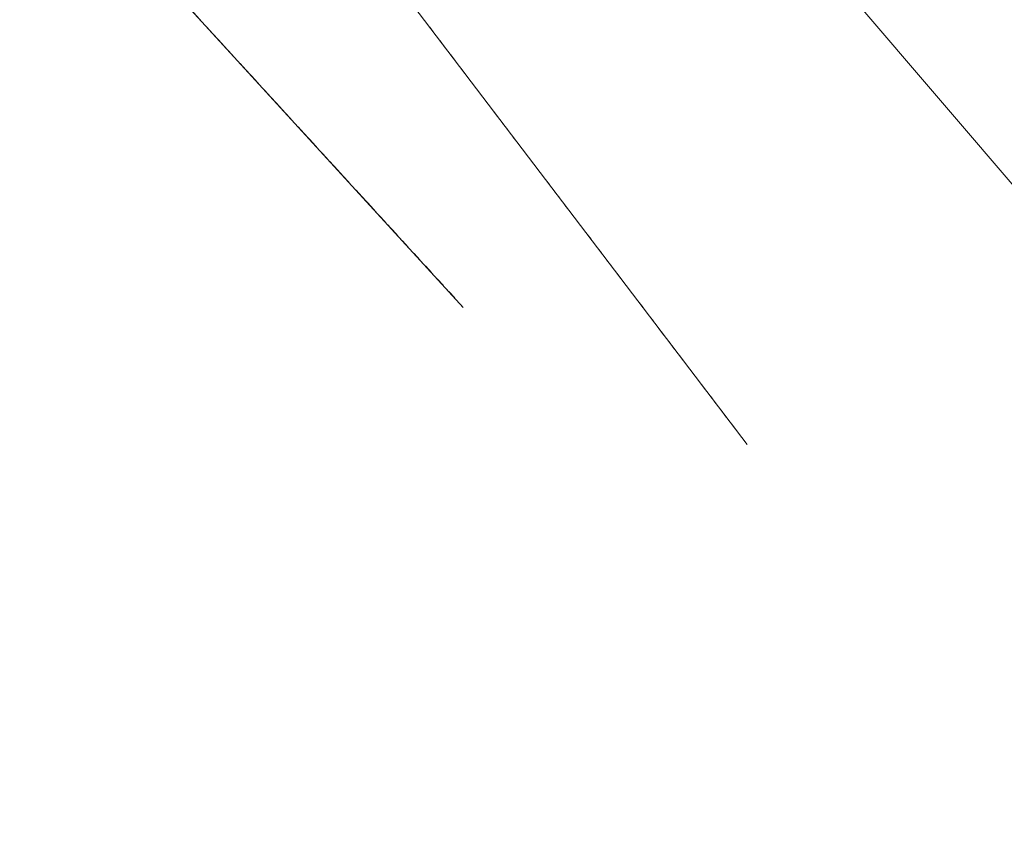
# Model space of a CAD drawing. Extents: x 5474185 to 5474933, y 5916077 to 5916824.
# Tile 108 of 256: x 5474650 to 5474708, y 5916084 to 5916132. Entities that reach past the tile are written whole.
import ezdxf

# ---------------------------------------------------------------- set-up
doc = ezdxf.new("R2010")
doc.units = 0
doc.linetypes.add('PRZER1-1', pattern=[1, 0.5, -0.5])
doc.linetypes.add('PRZER3-2', pattern=[2.5, 1.5, -1])
for name, color, linetype, lineweight in [('GESDZI', 253, 'CONTINUOUS', 18), ('GESJOB', 253, 'CONTINUOUS', 35), ('GESUZY', 253, 'CONTINUOUS', 18)]:
    doc.layers.add(name, color=color, linetype=linetype, lineweight=lineweight)

msp = doc.modelspace()

# ---------------------------------------------------------------- linework, layer by layer
at = {"layer": 'GESDZI', "linetype": 'Continuous', "lineweight": 13}
for p, q in [((5474675.68, 5916159.98, 10.22), (5474740.48, 5916084.2, 10.22)), ((5474692.67, 5916106.94, 10.22), (5474662.79, 5916146.18, 10.22)), ((5474650.33, 5916143.12, 10.22), (5474676.15, 5916114.91, 10.22))]:
    msp.add_line(p, q, dxfattribs=at)
at = {"layer": 'GESJOB', "linetype": 'PRZER3-2', "lineweight": 30}
msp.add_line((5474676.15, 5916114.91, 10.22), (5474650.33, 5916143.12, 10.22), dxfattribs=at)
msp.add_line((5474676.15, 5916114.91, 10.22), (5474650.33, 5916143.12, 10.22), dxfattribs=at)
at = {"layer": 'GESUZY', "linetype": 'PRZER1-1', "lineweight": 13}
for p, q in [((5474692.67, 5916106.94, 10.08), (5474662.79, 5916146.18, 10.08)), ((5474650.33, 5916143.12, 10.08), (5474676.15, 5916114.91, 10.08))]:
    msp.add_line(p, q, dxfattribs=at)

doc.saveas('drawing.dxf')
